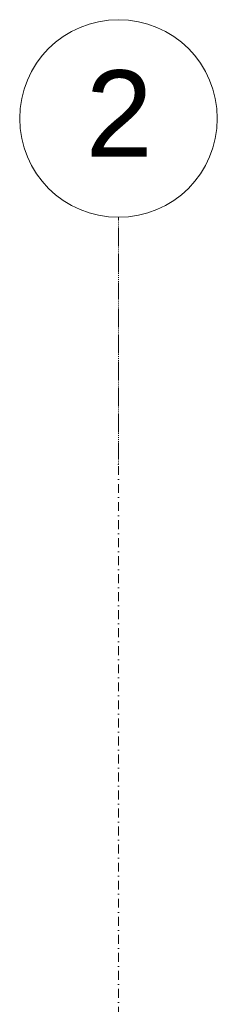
# Model space of a CAD drawing. Header units: centimetres. Extents: x -1589 to 108054, y -205274 to 31709.
# Tile 96 of 256: x 1339 to 1419, y 8856 to 9255. Entities that reach past the tile are written whole.
import ezdxf

# ---------------------------------------------------------------- set-up
doc = ezdxf.new("R2010")
doc.units = ezdxf.units.CM
doc.header["$LTSCALE"] = 0.01
doc.header["$MEASUREMENT"] = 0
doc.linetypes.add('Kropki i Kreski', pattern=[72, 36, -18, 0, -18])
doc.layers.add('4_osie.ISTN', color=7, linetype='Continuous')
doc.styles.add('GENERATED_STYLE_1', font='txt')

msp = doc.modelspace()

# ---------------------------------------------------------------- linework, layer by layer
at = {"layer": '4_osie.ISTN', "color": 7, "linetype": 'Kropki i Kreski', "lineweight": 0}
msp.add_line((1378.63417, 9074.64705), (1378.63417, 9174.64705), dxfattribs=at)
at = {"layer": '4_osie.ISTN', "color": 7, "linetype": 'Kropki i Kreski', "lineweight": 0, "ltscale": 10}
msp.add_line((1378.63417, 5354.63762), (1378.63417, 9074.64705), dxfattribs=at)
at = {"layer": '4_osie.ISTN', "color": 7, "linetype": 'Continuous', "lineweight": 0}
msp.add_circle((1378.63417, 9214.64705), 40, dxfattribs=at)
at = {"layer": '4_osie.ISTN', "color": 7, "linetype": 'Kropki i Kreski', "lineweight": 0}
msp.add_point((1378.63417, 9074.64705), dxfattribs=at)
msp.add_point((1378.63417, 9074.64705), dxfattribs=at)

# ---------------------------------------------------------------- texts
at = {"layer": '4_osie.ISTN', "color": 7, "lineweight": 0, "insert": (1365.35412, 9216.6471), "char_height": 35, "attachment_point": 4, "style": 'GENERATED_STYLE_1'}
msp.add_mtext('\\A1;{\\pql;\\pt0;\\fArial|b0|i0|c238|p38;2}', dxfattribs=at)

doc.saveas('drawing.dxf')
